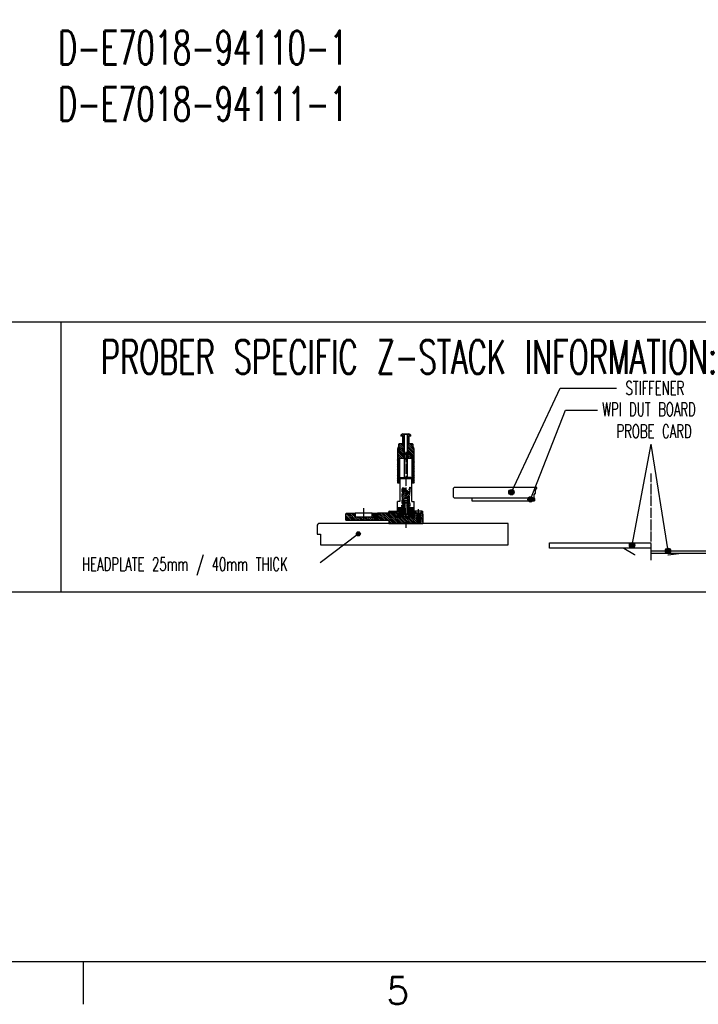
# Model space of a CAD drawing. Extents: x -1763 to 4575, y -3429 to 1051.
# Tile 70 of 193: x 551 to 1356, y -3429 to -2261. Entities that reach past the tile are written whole.
import ezdxf

# ---------------------------------------------------------------- set-up
doc = ezdxf.new("R2010")
doc.units = 0
doc.linetypes.add('DOT_CENTER', pattern=[14, 12, -1, 0, -1])
doc.layers.get('0').update_dxf_attribs({"linetype": 'CONTINUOUS'})
doc.layers.add('08', color=7, linetype='CONTINUOUS')
doc.layers.add('1', color=7, linetype='CONTINUOUS')
doc.styles.add('CONVERTER_11', font='txt.shx', dxfattribs={"width": 0.97875})
doc.styles.add('CONVERTER_2', font='txt.shx', dxfattribs={"width": 0.63})
doc.dimstyles.get("Standard").update_dxf_attribs({"dimtxt": 0.18, "dimasz": 0.18, "dimexe": 0.18, "dimexo": 0.0625, "dimgap": 0.09, "dimtad": 0, "dimtih": 1, "dimtoh": 1, "dimdec": 4, "dimzin": 0, "dimtxsty": 'STANDARD', "dimcen": 0.09, "dimazin": 3, "dimtfac": 1, "dimtdec": 4, "dimtofl": 0, "dimtmove": 0, "dimatfit": 3, "dimtolj": 1, "dimtzin": 0})
pattern_1 = [(135, (2.0616, 13.2155), (-1.0606602, -1.0606602), [])]
pattern_2 = [(135, (0, 400), (-0.70710678, -0.70710678), [])]
pattern_3 = [(45, (0, 400), (-0.56568542, 0.56568542), [])]
pattern_4 = [(45, (-131.211, 280.6721), (-0.70710678, 0.70710678), [])]
pattern_5 = [(45, (35.6448, 151.788), (-1.0606602, 1.0606602), [])]
pattern_6 = [(45, (-281.806, 299.6412), (-1.0606602, 1.0606602), [])]
pattern_7 = [(135, (0, 400), (-1.0606602, -1.0606602), [])]

# ---------------------------------------------------------------- blocks, each defined once
blk = doc.blocks.new('SV__434', base_point=(954.1, -2829.8))
at = {"layer": '1', "linetype": 'CONTINUOUS'}
h = blk.add_hatch(dxfattribs=at)
h.set_pattern_fill('USER', color=4, scale=1.5, angle=135, pattern_type=0)
h.set_pattern_definition(pattern_1)
h.paths.add_polyline_path([(972.4, -2854.5), (938.1, -2854.5), (938.1, -2847), (938.6, -2846.5), (949.1, -2846.5), (949.1, -2850.7), (969.1, -2850.7), (969.1, -2846.5), (972.4, -2846.5)])
h = blk.add_hatch(dxfattribs=at)
h.set_pattern_fill('USER', color=4, scale=1.5, angle=135, pattern_type=0)
h.set_pattern_definition(pattern_1)
h.paths.add_polyline_path([(1019.1, -2850.7), (999.1, -2850.7), (999.1, -2846.5), (975.7, -2846.5), (975.7, -2854.5), (989.1, -2854.5), (989.1, -2858.5), (1022.4, -2858.5), (1022.4, -2846.5), (1019.1, -2846.5)])
h = blk.add_hatch(dxfattribs=at)
h.set_pattern_fill('USER', color=4, scale=1.5, angle=135, pattern_type=0)
h.set_pattern_definition(pattern_1)
h.paths.add_polyline_path([(1028.6, -2846.5), (1025.7, -2846.5), (1025.7, -2858.5), (1029.1, -2858.5), (1029.1, -2847)])
at = {"layer": '1', "color": 4, "linetype": 'CONTINUOUS'}
for p, q in [((938.1, -2847), (938.6, -2846.5)), ((938.1, -2854.5), (938.1, -2847)), ((938.6, -2846.5), (949.1, -2846.5)), ((949.1, -2846.5), (949.1, -2850.7)), ((969.1, -2846.5), (949.1, -2846.5)), ((969.1, -2850.7), (969.1, -2846.5)), ((969.1, -2846.5), (972.4, -2846.5)), ((972.1, -2846.5), (972.1, -2854.5)), ((972.4, -2846.5), (972.4, -2854.5)), ((972.4, -2846.5), (975.7, -2846.5)), ((975.7, -2846.5), (975.7, -2854.5)), ((999.1, -2846.5), (975.7, -2846.5)), ((976.1, -2846.5), (976.1, -2854.5)), ((999.1, -2846.5), (999.1, -2850.7)), ((1019.1, -2850.7), (1019.1, -2846.5)), ((1022.4, -2846.5), (1019.1, -2846.5)), ((1022.1, -2846.5), (1022.1, -2858.5)), ((1022.4, -2846.5), (1022.4, -2858.5)), ((1022.4, -2846.5), (1025.7, -2846.5)), ((1025.7, -2846.5), (1025.7, -2858.5)), ((1025.7, -2846.5), (1028.6, -2846.5)), ((1026.1, -2846.5), (1026.1, -2858.5)), ((1028.6, -2846.5), (1029.1, -2847)), ((1029.1, -2847), (1029.1, -2858.5)), ((938.1, -2854.5), (972.4, -2854.5)), ((949.1, -2850.7), (969.1, -2850.7)), ((972.4, -2854.5), (975.7, -2854.5)), ((975.7, -2854.5), (989.1, -2854.5)), ((989.1, -2854.5), (989.1, -2858.5)), ((989.1, -2858.5), (1022.4, -2858.5)), ((999.1, -2850.7), (1019.1, -2850.7)), ((1022.4, -2858.5), (1025.7, -2858.5)), ((1025.7, -2858.5), (1029.1, -2858.5))]:
    blk.add_line(p, q, dxfattribs=at)
at = {"layer": '1', "color": 4, "linetype": 'DOT_CENTER'}
for p, q in [((959.1, -2840.5), (959.1, -2852.8)), ((974.1, -2846.2), (974.1, -2855)), ((1009.1, -2840.5), (1009.1, -2863.8)), ((1024.1, -2846.2), (1024.1, -2859))]:
    blk.add_line(p, q, dxfattribs=at)
blk = doc.blocks.new('KUGELGELENK__444', base_point=(1001.1, -2838.9))
at = {"layer": '1', "linetype": 'CONTINUOUS'}
h = blk.add_hatch(dxfattribs=at)
h.set_pattern_fill('USER', color=1, angle=135, pattern_type=0)
h.set_pattern_definition(pattern_2)
edge = h.paths.add_edge_path()
edge.add_line((1003.1, -2846.1), (1001.6, -2846.1))
edge.add_line((1001.6, -2846.1), (1001.1, -2845.6))
edge.add_line((1001.1, -2845.6), (1001.1, -2841.6))
edge.add_line((1001.1, -2841.6), (1001.6, -2841.1))
edge.add_line((1001.6, -2841.1), (1003.1, -2841.1))
edge.add_arc((1009.1, -2843.6), 6.5, 157.3801, -157.3801)
h = blk.add_hatch(dxfattribs=at)
h.set_pattern_fill('USER', color=1, angle=135, pattern_type=0)
h.set_pattern_definition(pattern_2)
edge = h.paths.add_edge_path()
edge.add_line((1005.1, -2847.6), (1003.9, -2847.6))
edge.add_arc((1009.1, -2843.6), 6.5, 202.6199, 217.9799, ccw=False)
edge.add_arc((1009.1, -2843.6), 6.5, 517.3801, 202.6199, ccw=False)
edge.add_arc((1009.1, -2843.6), 6.5, 502.0201, 517.3801, ccw=False)
edge.add_line((1003.9, -2839.6), (1005.1, -2839.6))
edge.add_line((1005.1, -2839.6), (1005.1, -2847.6))
h = blk.add_hatch(dxfattribs=at)
h.set_pattern_fill('USER', color=1, angle=135, pattern_type=0)
h.set_pattern_definition(pattern_2)
edge = h.paths.add_edge_path()
edge.add_line((1014.2, -2847.6), (1013.1, -2847.6))
edge.add_line((1013.1, -2847.6), (1013.1, -2839.6))
edge.add_line((1013.1, -2839.6), (1014.2, -2839.6))
edge.add_arc((1009.1, -2843.6), 6.5, 382.6199, 397.9799, ccw=False)
edge.add_arc((1009.1, -2843.6), 6.5, 337.3801, 382.6199, ccw=False)
edge.add_arc((1009.1, -2843.6), 6.5, 322.0201, 337.3801, ccw=False)
h = blk.add_hatch(dxfattribs=at)
h.set_pattern_fill('USER', color=1, angle=135, pattern_type=0)
h.set_pattern_definition(pattern_2)
edge = h.paths.add_edge_path()
edge.add_line((1016.6, -2846.1), (1015.1, -2846.1))
edge.add_arc((1009.1, -2843.6), 6.5, -22.6199, 22.6199)
edge.add_line((1015.1, -2841.1), (1016.6, -2841.1))
edge.add_line((1016.6, -2841.1), (1017.1, -2841.6))
edge.add_line((1017.1, -2841.6), (1017.1, -2845.6))
edge.add_line((1017.1, -2845.6), (1016.6, -2846.1))
at = {"layer": '1', "color": 7, "linetype": 'CONTINUOUS'}
for p, q in [((1001.6, -2841.1), (1001.1, -2841.6)), ((1001.1, -2841.6), (1001.1, -2845.6)), ((1001.1, -2845.6), (1001.6, -2846.1)), ((1003.1, -2841.1), (1001.6, -2841.1)), ((1001.6, -2846.1), (1003.1, -2846.1)), ((1005.1, -2839.6), (1003.9, -2839.6)), ((1005.1, -2847.6), (1003.9, -2847.6)), ((1006.1, -2839.6), (1005.1, -2839.6)), ((1005.1, -2839.6), (1005.1, -2847.6)), ((1006.1, -2847.6), (1005.1, -2847.6)), ((1013.1, -2839.6), (1012.1, -2839.6)), ((1013.1, -2847.6), (1012.1, -2847.6)), ((1014.2, -2839.6), (1013.1, -2839.6)), ((1013.1, -2839.6), (1013.1, -2847.6)), ((1014.2, -2847.6), (1013.1, -2847.6)), ((1015.1, -2841.1), (1016.6, -2841.1)), ((1016.6, -2846.1), (1015.1, -2846.1)), ((1016.6, -2841.1), (1017.1, -2841.6)), ((1017.1, -2845.6), (1016.6, -2846.1)), ((1017.1, -2841.6), (1017.1, -2845.6))]:
    blk.add_line(p, q, dxfattribs=at)
for start, end in [(157.3801, -157.3801), (142.0201, 157.3801), (-157.3801, -142.0201), (22.6199, 37.9799), (-37.9799, -22.6199), (-22.6199, 22.6199)]:
    blk.add_arc((1009.1, -2843.6), 6.5, start, end, dxfattribs=at)
blk = doc.blocks.new('SCHRAUBE__445', base_point=(1003.1, -2829.7))
at = {"layer": '1', "color": 7, "linetype": 'CONTINUOUS'}
for p, q in [((1006.6, -2834.6), (1007.1, -2834.1)), ((1011.6, -2834.6), (1006.6, -2834.6)), ((1006.6, -2834.6), (1006.6, -2846.8)), ((1007.1, -2834.1), (1007.1, -2834.6)), ((1011.1, -2834.1), (1007.1, -2834.1)), ((1007.1, -2834.6), (1007.1, -2846.8)), ((1011.1, -2834.1), (1011.1, -2834.6)), ((1011.6, -2834.6), (1011.1, -2834.1)), ((1011.1, -2834.6), (1011.1, -2846.8)), ((1011.6, -2834.6), (1011.6, -2846.8)), ((1004.1, -2850.1), (1006.6, -2847.6)), ((1006.6, -2847.6), (1006.6, -2846.8)), ((1007.1, -2847.6), (1006.6, -2847.6)), ((1007.1, -2847.6), (1007.1, -2846.8)), ((1011.1, -2847.6), (1007.1, -2847.6)), ((1011.1, -2847.6), (1011.1, -2846.8)), ((1011.6, -2847.6), (1011.1, -2847.6)), ((1011.6, -2846.8), (1011.6, -2847.6)), ((1014.1, -2850.1), (1011.6, -2847.6)), ((1014.1, -2850.1), (1004.1, -2850.1))]:
    blk.add_line(p, q, dxfattribs=at)
blk = doc.blocks.new('IMBU_SCHRAUBE-M3X4__446', base_point=(1016.1, -2789))
at = {"layer": '1', "linetype": 'CONTINUOUS'}
h = blk.add_hatch(dxfattribs=at)
h.set_pattern_fill('USER', color=1, scale=1.5, angle=45, pattern_type=0)
h.set_pattern_definition([(45, (0, 400), (-1.0606602, 1.0606602), [])])
h.paths.add_polyline_path([(1018.6, -2806.3), (1018.9, -2806.3), (1018.9, -2806), (1018.6, -2806), (1016.4, -2806), (1016.4, -2806.3)])
h = blk.add_hatch(dxfattribs=at)
h.set_pattern_fill('USER', color=1, scale=1.5, angle=45, pattern_type=0)
h.set_pattern_definition([(45, (27.4444, 441.1049), (-1.0606602, 1.0606602), [])])
h.paths.add_polyline_path([(1018.6, -2809), (1018.9, -2809), (1018.9, -2808.7), (1018.6, -2808.7), (1016.4, -2808.7), (1016.4, -2809)])
at = {"layer": '1', "color": 7, "linetype": 'CONTINUOUS'}
for p, q in [((1016.4, -2806), (1016.1, -2806.3)), ((1016.1, -2806.3), (1016.1, -2808.7)), ((1016.4, -2806.3), (1016.1, -2806.3)), ((1016.1, -2808.7), (1016.4, -2809)), ((1016.4, -2808.7), (1016.1, -2808.7)), ((1016.4, -2806), (1016.4, -2806.3)), ((1018.6, -2806), (1016.4, -2806)), ((1018.6, -2806.3), (1016.4, -2806.3)), ((1016.4, -2806.3), (1016.4, -2808.7)), ((1018.6, -2808.7), (1016.4, -2808.7)), ((1016.4, -2808.7), (1016.4, -2809)), ((1016.4, -2809), (1018.6, -2809)), ((1018.9, -2806), (1018.6, -2806)), ((1018.9, -2806.3), (1018.6, -2806.3)), ((1018.9, -2808.7), (1018.6, -2808.7)), ((1018.6, -2809), (1018.9, -2809)), ((1019.1, -2806.2), (1018.9, -2806)), ((1018.9, -2806.3), (1018.9, -2806)), ((1018.9, -2808.7), (1018.9, -2806.3)), ((1018.9, -2809), (1018.9, -2808.7)), ((1018.9, -2809), (1019.1, -2808.8)), ((1019.1, -2808.8), (1019.1, -2806.2))]:
    blk.add_line(p, q, dxfattribs=at)
blk = doc.blocks.new('POD__447', base_point=(985, -2817.4))
at = {"layer": '1', "linetype": 'CONTINUOUS'}
h = blk.add_hatch(dxfattribs=at)
h.set_pattern_fill('USER', color=1, scale=0.8, angle=45, pattern_type=0)
h.set_pattern_definition(pattern_3)
h.paths.add_polyline_path([(1002.4, -2850.5), (1001.1, -2850.5), (1001.1, -2846.1), (1002.4, -2846.1)])
h = blk.add_hatch(dxfattribs=at)
h.set_pattern_fill('USER', color=1, scale=0.8, angle=45, pattern_type=0)
h.set_pattern_definition(pattern_3)
h.paths.add_polyline_path([(1017.1, -2850.5), (1015.8, -2850.5), (1015.8, -2846.1), (1017.1, -2846.1)])
at = {"layer": '1', "color": 7, "linetype": 'CONTINUOUS'}
for p, q in [((1001.1, -2850.5), (1001.1, -2846.1)), ((1002.4, -2846.1), (1001.1, -2846.1)), ((1002.4, -2850.5), (1002.4, -2846.1)), ((1015.8, -2850.5), (1015.8, -2846.1)), ((1017.1, -2846.1), (1015.8, -2846.1)), ((1017.1, -2850.5), (1017.1, -2846.1)), ((1002.4, -2850.5), (1001.1, -2850.5)), ((1015.8, -2850.5), (1002.4, -2850.5)), ((1017.1, -2850.5), (1015.8, -2850.5))]:
    blk.add_line(p, q, dxfattribs=at)
blk = doc.blocks.new('DISK_FRONT__448', base_point=(1013.3, -2821.5))
at = {"layer": '1', "linetype": 'CONTINUOUS'}
h = blk.add_hatch(dxfattribs=at)
h.set_pattern_fill('USER', color=1, angle=45, pattern_type=0)
h.set_pattern_definition(pattern_4)
h.paths.add_polyline_path([(1006.3, -2847.9), (1004, -2850.2), (1002.7, -2850.2), (1002.7, -2847.6), (1006.3, -2847.6)])
h = blk.add_hatch(dxfattribs=at)
h.set_pattern_fill('USER', color=1, angle=45, pattern_type=0)
h.set_pattern_definition(pattern_4)
h.paths.add_polyline_path([(1015.5, -2847.6), (1015.5, -2850.2), (1014.2, -2850.2), (1011.9, -2847.9), (1011.9, -2847.6)])
at = {"layer": '1', "color": 7, "linetype": 'CONTINUOUS'}
for p, q in [((1006.3, -2847.6), (1002.7, -2847.6)), ((1002.7, -2847.6), (1002.7, -2850.2)), ((1006.3, -2847.9), (1004, -2850.2)), ((1011.9, -2847.6), (1006.3, -2847.6)), ((1006.3, -2847.6), (1006.3, -2847.9)), ((1015.5, -2847.6), (1011.9, -2847.6)), ((1011.9, -2847.6), (1011.9, -2847.9)), ((1014.2, -2850.2), (1011.9, -2847.9)), ((1015.5, -2847.6), (1015.5, -2850.2)), ((1002.7, -2850.2), (1004, -2850.2)), ((1004, -2850.2), (1014.2, -2850.2)), ((1014.2, -2850.2), (1015.5, -2850.2))]:
    blk.add_line(p, q, dxfattribs=at)
at = {"layer": '1', "color": 1, "linetype": 'DOT_CENTER'}
blk.add_line((1009.1, -2846.1), (1009.1, -2851.1), dxfattribs=at)
blk = doc.blocks.new('FLANGE_FRONT__449', base_point=(1084, -2905))
at = {"layer": '1', "linetype": 'CONTINUOUS'}
h = blk.add_hatch(dxfattribs=at)
h.set_pattern_fill('USER', color=1, scale=1.5, angle=45, pattern_type=0)
h.set_pattern_definition(pattern_5)
h.paths.add_polyline_path([(989.1, -2844.5), (989.6, -2844), (999.1, -2844), (999.1, -2840.1), (1002.6, -2840.1), (1002.6, -2841.1), (1001.1, -2841.1), (1001.1, -2850.5), (1000.1, -2850.5), (999.1, -2849.5), (999.1, -2846.5), (989.6, -2846.5), (989.1, -2846)])
h = blk.add_hatch(dxfattribs=at)
h.set_pattern_fill('USER', color=1, scale=1.5, angle=45, pattern_type=0)
h.set_pattern_definition(pattern_5)
h.paths.add_polyline_path([(1017.1, -2841.1), (1015.6, -2841.1), (1015.6, -2840.1), (1019.1, -2840.1), (1019.1, -2844), (1019.7, -2844), (1021.8, -2846.1), (1021.8, -2846.5), (1019.1, -2846.5), (1019.1, -2849.5), (1018.1, -2850.5), (1017.1, -2850.5)])
h = blk.add_hatch(dxfattribs=at)
h.set_pattern_fill('USER', color=1, scale=1.5, angle=45, pattern_type=0)
h.set_pattern_definition(pattern_5)
h.paths.add_polyline_path([(1028.4, -2844), (1028.6, -2844), (1029.1, -2844.5), (1029.1, -2846), (1028.6, -2846.5), (1026.3, -2846.5), (1026.3, -2846.1)])
at = {"layer": '1', "color": 7, "linetype": 'CONTINUOUS'}
for p, q in [((989.6, -2844), (989.1, -2844.5)), ((989.1, -2846), (989.1, -2844.5)), ((989.6, -2846.5), (989.1, -2846)), ((989.6, -2844), (999.1, -2844)), ((999.1, -2846.5), (989.6, -2846.5)), ((999.1, -2840.1), (1002.6, -2840.1)), ((999.1, -2844), (999.1, -2840.1)), ((999.1, -2846.5), (999.1, -2849.5)), ((1001.1, -2841.1), (1002.6, -2841.1)), ((1001.1, -2850.5), (1001.1, -2841.1)), ((1002.6, -2840.1), (1002.6, -2841.1)), ((1002.6, -2840.1), (1003.6, -2840.1)), ((1002.6, -2841.1), (1003.1, -2841.1)), ((1014.5, -2840.1), (1015.6, -2840.1)), ((1015.1, -2841.1), (1015.6, -2841.1)), ((1015.6, -2840.1), (1015.6, -2841.1)), ((1015.6, -2840.1), (1019.1, -2840.1)), ((1017.1, -2841.1), (1015.6, -2841.1)), ((1017.1, -2850.5), (1017.1, -2841.1)), ((1019.1, -2844), (1019.1, -2840.1)), ((1019.1, -2844), (1019.7, -2844)), ((1019.1, -2846.5), (1019.1, -2849.5)), ((1019.1, -2846.5), (1021.8, -2846.5)), ((1021.8, -2846.1), (1019.7, -2844)), ((1028.4, -2844), (1019.7, -2844)), ((1021.8, -2846.5), (1021.8, -2846.1)), ((1021.8, -2846.1), (1026.3, -2846.1)), ((1021.8, -2846.5), (1026.3, -2846.5)), ((1028.4, -2844), (1026.3, -2846.1)), ((1026.3, -2846.1), (1026.3, -2846.5)), ((1026.3, -2846.5), (1028.6, -2846.5)), ((1028.6, -2844), (1028.4, -2844)), ((1028.6, -2846.5), (1029.1, -2846)), ((1029.1, -2846), (1029.1, -2844.5)), ((1000.1, -2850.5), (999.1, -2849.5)), ((1000.1, -2850.5), (1001.1, -2850.5)), ((1001.1, -2850.5), (1017.1, -2850.5)), ((1017.1, -2850.5), (1018.1, -2850.5)), ((1018.1, -2850.5), (1019.1, -2849.5))]:
    blk.add_line(p, q, dxfattribs=at)
at = {"layer": '1', "color": 1, "linetype": 'DOT_CENTER'}
for p, q in [((1009.1, -2852.3), (1009.1, -2839.1)), ((1024.1, -2849), (1024.1, -2841.8))]:
    blk.add_line(p, q, dxfattribs=at)
at = {"layer": '1', "color": 7, "linetype": 'DOT_CENTER'}
blk.add_line((1028.6, -2844), (1029.1, -2844.5), dxfattribs=at)
blk = doc.blocks.new('SV__450', base_point=(1009.1, -2790.6))
at = {"layer": '1', "linetype": 'CONTINUOUS'}
h = blk.add_hatch(dxfattribs=at)
h.set_pattern_fill('USER', color=1, scale=1.5, angle=45, pattern_type=0)
h.set_pattern_definition([(45, (231.6864, 293.1121), (-1.0606602, 1.0606602), [])])
edge = h.paths.add_edge_path()
edge.add_line((1005.8, -2847.7), (1006.5, -2847.7))
edge.add_line((1006.5, -2847.7), (1007.1, -2847.1))
edge.add_line((1007.1, -2847.1), (1007.1, -2831.5))
edge.add_line((1007.1, -2831.5), (1007.1, -2828.5))
edge.add_line((1007.1, -2828.5), (1009.1, -2827.6))
edge.add_line((1009.1, -2827.6), (1011.1, -2828.5))
edge.add_line((1011.1, -2828.5), (1011.1, -2847.1))
edge.add_line((1011.1, -2847.1), (1011.7, -2847.7))
edge.add_line((1011.7, -2847.7), (1012.5, -2847.7))
edge.add_spline(control_points=[(1012.5, -2847.7), (1013.1, -2847), (1012.6, -2846.2), (1012.1, -2845), (1012.4, -2844.2), (1012.6, -2843.5), (1012.6, -2842.8), (1012.4, -2841.7), (1012.3, -2840.2), (1013, -2838.9), (1013.6, -2838.5), (1013.9, -2838.2), (1014.1, -2837.5), (1013.8, -2836.3), (1013.9, -2834.9), (1013.2, -2833.8), (1013, -2832.5), (1013, -2830.3), (1013.2, -2827.3), (1013.4, -2823.9), (1013.8, -2820.6), (1013.8, -2817.9), (1014.4, -2816.4), (1013.9, -2815.3), (1013.7, -2817.1), (1013.2, -2817.9), (1012.7, -2819.4), (1011.4, -2820.1), (1010.2, -2819.5), (1009.1, -2818.5), (1008, -2817.4), (1007, -2816.5), (1005.9, -2815.8), (1004.9, -2817.1), (1004.9, -2819), (1004.8, -2821.8), (1004.9, -2825), (1005, -2828.1), (1005.1, -2830.2), (1004.9, -2831.6), (1004.8, -2832.9), (1004.7, -2834.6), (1004.5, -2836.5), (1004.6, -2837.7), (1004.4, -2838.5), (1004.9, -2838.7), (1005.5, -2838.3), (1006, -2839.2), (1006.1, -2840.2), (1005.8, -2841.4), (1005.4, -2842.5), (1005.5, -2843.7), (1005.7, -2845.4), (1005.1, -2846.7), (1005.8, -2847.7)], knot_values=[0, 0, 0, 0, 1.949832, 2.895531, 3.61291, 4.357552, 5.082304, 5.837823, 7.704288, 9.429481, 9.771851, 10.086906, 10.671191, 11.781941, 13.864526, 14.579803, 15.585352, 17.862842, 21.058666, 24.662982, 28.158028, 31.024084, 32.741444, 32.974943, 34.012284, 35.582258, 37.035952, 38.195794, 39.411957, 40.951462, 42.59341, 44.027193, 45.011801, 45.949104, 47.985178, 50.896591, 54.357326, 57.64521, 60.035898, 60.760714, 61.799857, 63.805131, 66.056765, 67.255141, 67.76474, 68.133222, 68.691098, 69.42432, 70.474228, 71.806011, 73.136281, 74.172434, 75.204802, 78.224914, 78.224914, 78.224914, 78.224914], degree=3, periodic=0)
at = {"layer": '1', "color": 7, "linetype": 'CONTINUOUS'}
for p, q in [((1006.6, -2776.2), (1007.6, -2775.2)), ((1006.6, -2781.2), (1006.6, -2776.2)), ((1006.6, -2776.2), (1011.6, -2776.2)), ((1007.6, -2775.2), (1010.6, -2775.2)), ((1011.6, -2776.2), (1010.6, -2775.2)), ((1011.6, -2776.2), (1011.6, -2781.2)), ((1006.6, -2781.2), (1007.2, -2781.8)), ((1006.6, -2781.2), (1011.6, -2781.2)), ((1007.2, -2781.8), (1007.2, -2804.1)), ((1007.2, -2781.8), (1011, -2781.8)), ((1011, -2781.8), (1011.6, -2781.2)), ((1011, -2804.1), (1011, -2781.8)), ((1003.1, -2804.1), (1002.1, -2805.1)), ((1002.1, -2805.1), (1016.1, -2805.1)), ((1002.1, -2805.1), (1002.1, -2832.7)), ((1003.1, -2804.1), (1007.2, -2804.1)), ((1007.2, -2804.1), (1011, -2804.1)), ((1015.1, -2804.1), (1011, -2804.1)), ((1015.1, -2804.1), (1016.1, -2805.1)), ((1016.1, -2832.7), (1016.1, -2805.1)), ((1002.1, -2832.7), (999.1, -2832.7)), ((999.1, -2839.5), (999.1, -2832.7)), ((1007.1, -2831.5), (1006.6, -2831.5)), ((1007.1, -2828.5), (1009.1, -2827.6)), ((1007.1, -2831.5), (1007.1, -2828.5)), ((1007.1, -2828.5), (1011.1, -2828.5)), ((1007.1, -2831.5), (1007.1, -2847.1)), ((1007.1, -2831.5), (1011.1, -2831.5)), ((1009.1, -2827.6), (1011.1, -2828.5)), ((1011.1, -2828.5), (1011.1, -2847.1)), ((1011.1, -2831.5), (1011.6, -2831.5)), ((1016.1, -2832.7), (1019.1, -2832.7)), ((1019.1, -2839.5), (1019.1, -2832.7)), ((999.1, -2839.5), (1005.1, -2839.5)), ((1005.7, -2839.5), (1005.1, -2839.5)), ((1005.1, -2839.5), (1005.1, -2847.7)), ((1005.1, -2847.7), (1005.8, -2847.7)), ((1006.5, -2847.7), (1005.8, -2847.7)), ((1006.5, -2847.7), (1007.1, -2847.1)), ((1006.5, -2847.7), (1011.7, -2847.7)), ((1011.7, -2847.7), (1011.1, -2847.1)), ((1012.5, -2847.7), (1011.7, -2847.7)), ((1012.5, -2847.7), (1013.1, -2847.7)), ((1012.7, -2839.5), (1013.1, -2839.5)), ((1013.1, -2839.5), (1019.1, -2839.5)), ((1013.1, -2839.5), (1013.1, -2847.7))]:
    blk.add_line(p, q, dxfattribs=at)
at = {"layer": '1', "color": 1, "linetype": 'CONTINUOUS'}
for p, q in [((1007, -2775.8), (1007, -2781.6)), ((1011.2, -2775.8), (1011.2, -2781.6)), ((1006.6, -2847.6), (1006.6, -2831.5)), ((1011.6, -2831.5), (1011.6, -2834)), ((1011.6, -2834), (1011.6, -2847.6))]:
    blk.add_line(p, q, dxfattribs=at)
at = {"layer": '1', "color": 1, "linetype": 'DOT_CENTER'}
blk.add_line((1009.1, -2773.8), (1009.1, -2849.4), dxfattribs=at)
blk.add_open_spline([(1005.8, -2847.7), (1005.1, -2846.8), (1005.9, -2845), (1005.1, -2842.5), (1006.4, -2840.2), (1005.5, -2837.9), (1004.3, -2839.2), (1004.5, -2837.4), (1004.7, -2834.5), (1004.8, -2831.8), (1005.3, -2830.8), (1003.4, -2806.5), (1011.9, -2827), (1015.1, -2809.3), (1012.3, -2832.9), (1013.4, -2834.1), (1013.6, -2834.5), (1014, -2837.2), (1014.3, -2838.1), (1012.5, -2839.2), (1012.2, -2841.4), (1012.8, -2843.5), (1011.6, -2845.4), (1013.3, -2846.7), (1012.5, -2847.7)], degree=3, knots=[33.215127, 33.215127, 33.215127, 33.215127, 36.255678, 38.309057, 40.817866, 43.003753, 44.947206, 46.434876, 46.434876, 46.434876, 47.604867, 50.994979, 58.948481, 62.213183, 66.797901, 68.053273, 68.053273, 68.053273, 69.943892, 70.606228, 74.031077, 75.439195, 76.844222, 79.650003, 79.650003, 79.650003, 79.650003], dxfattribs=at)
blk = doc.blocks.new('SV__451', base_point=(987.9, -2809.8))
at = {"layer": '1', "linetype": 'CONTINUOUS'}
h = blk.add_hatch(dxfattribs=at)
h.set_pattern_fill('USER', color=3, scale=1.5, angle=135, pattern_type=0)
h.set_pattern_definition(pattern_7)
edge = h.paths.add_edge_path()
edge.add_line((1005, -2764.3), (1001, -2764.3))
edge.add_arc((1001, -2764.8), 0.5, 90, 180)
edge.add_line((1000.5, -2764.8), (1000.5, -2767.7))
edge.add_line((1000.5, -2767.7), (999.9, -2768.7))
edge.add_arc((1005.1, -2771.7), 6, 150, 180)
edge.add_line((999.1, -2771.7), (999.1, -2810.1))
edge.add_line((999.1, -2810.1), (999.4, -2810.4))
edge.add_line((999.4, -2810.4), (1001.8, -2810.4))
edge.add_line((1001.8, -2810.4), (1002.1, -2810.1))
edge.add_line((1002.1, -2810.1), (1002.1, -2781.5))
edge.add_line((1002.1, -2781.5), (1006.6, -2781.5))
edge.add_line((1006.6, -2781.5), (1006.6, -2752.4))
edge.add_line((1006.6, -2752.4), (1006.5, -2752.3))
edge.add_line((1006.5, -2752.3), (1005.6, -2752.3))
edge.add_arc((1005.6, -2754.8), 2.5, 90, 180)
edge.add_line((1003.1, -2754.8), (1003.3, -2755))
edge.add_line((1003.3, -2755), (1005.1, -2755))
edge.add_line((1005.1, -2755), (1005.1, -2764.3))
edge.add_line((1005.1, -2764.3), (1005, -2764.3))
h = blk.add_hatch(dxfattribs=at)
h.set_pattern_fill('USER', color=3, scale=1.5, angle=45, pattern_type=0)
h.set_pattern_definition(pattern_6)
h.paths.add_polyline_path([(1007, -2752.8), (1007, -2781.5), (1006.6, -2781.5), (1006.6, -2752.4)])
h = blk.add_hatch(dxfattribs=at)
h.set_pattern_fill('USER', color=3, scale=1.5, angle=45, pattern_type=0)
h.set_pattern_definition(pattern_6)
h.paths.add_polyline_path([(1011.2, -2752.8), (1011.2, -2781.5), (1011.6, -2781.5), (1011.6, -2752.4)])
h = blk.add_hatch(dxfattribs=at)
h.set_pattern_fill('USER', color=3, scale=1.5, angle=135, pattern_type=0)
h.set_pattern_definition(pattern_7)
edge = h.paths.add_edge_path()
edge.add_line((1013.2, -2764.3), (1017.2, -2764.3))
edge.add_arc((1017.2, -2764.8), 0.5, 360, 450, ccw=False)
edge.add_line((1017.7, -2764.8), (1017.7, -2767.7))
edge.add_line((1017.7, -2767.7), (1018.3, -2768.7))
edge.add_arc((1013.1, -2771.7), 6, 360, 390, ccw=False)
edge.add_line((1019.1, -2771.7), (1019.1, -2810.1))
edge.add_line((1019.1, -2810.1), (1018.8, -2810.4))
edge.add_line((1018.8, -2810.4), (1016.4, -2810.4))
edge.add_line((1016.4, -2810.4), (1016.1, -2810.1))
edge.add_line((1016.1, -2810.1), (1016.1, -2781.5))
edge.add_line((1016.1, -2781.5), (1011.6, -2781.5))
edge.add_line((1011.6, -2781.5), (1011.6, -2752.4))
edge.add_line((1011.6, -2752.4), (1011.7, -2752.3))
edge.add_line((1011.7, -2752.3), (1012.6, -2752.3))
edge.add_arc((1012.6, -2754.8), 2.5, 360, 450, ccw=False)
edge.add_line((1015.1, -2754.8), (1014.9, -2755))
edge.add_line((1014.9, -2755), (1013.1, -2755))
edge.add_line((1013.1, -2755), (1013.1, -2764.3))
edge.add_line((1013.1, -2764.3), (1013.2, -2764.3))
at = {"layer": '1', "color": 3, "linetype": 'CONTINUOUS'}
for p, q in [((1003.1, -2754.8), (1003.1, -2754.8)), ((1003.1, -2754.8), (1003.1, -2754.8)), ((1003.1, -2754.8), (1003.3, -2755)), ((1005.1, -2755), (1003.3, -2755)), ((1005.1, -2755), (1005.1, -2764.3)), ((1005.6, -2752.3), (1006.5, -2752.3)), ((1006.5, -2752.3), (1006.6, -2752.4)), ((1006.5, -2752.3), (1009.1, -2752.3)), ((1006.6, -2752.4), (1007, -2752.8)), ((1006.6, -2752.4), (1006.6, -2781.5)), ((1007, -2752.8), (1009.1, -2752.8)), ((1007, -2752.8), (1007, -2781.5)), ((1009.1, -2752.3), (1011.7, -2752.3)), ((1009.1, -2752.8), (1011.2, -2752.8)), ((1011.2, -2752.8), (1011.6, -2752.4)), ((1011.2, -2781.5), (1011.2, -2752.8)), ((1011.6, -2752.4), (1011.7, -2752.3)), ((1011.6, -2781.5), (1011.6, -2752.4)), ((1011.7, -2752.3), (1012.6, -2752.3)), ((1014.9, -2755), (1013.1, -2755)), ((1013.1, -2764.3), (1013.1, -2755)), ((1014.9, -2755), (1015.1, -2754.8)), ((1015.1, -2754.8), (1015.1, -2754.8)), ((1015.1, -2754.8), (1015.1, -2754.8)), ((1000.5, -2764.8), (1000.5, -2767.7)), ((1005, -2764.3), (1001, -2764.3)), ((1005.1, -2764.3), (1005, -2764.3)), ((1005.1, -2764.3), (1005.1, -2764.3)), ((1005.1, -2764.3), (1005.1, -2764.3)), ((1005.1, -2764.3), (1005.1, -2764.3)), ((1005.1, -2764.3), (1005.1, -2764.3)), ((1013.2, -2764.3), (1013.1, -2764.3)), ((1013.1, -2764.3), (1013.1, -2764.3)), ((1013.1, -2764.3), (1013.1, -2764.3)), ((1013.1, -2764.3), (1013.1, -2764.3)), ((1013.1, -2764.3), (1013.1, -2764.3)), ((1017.2, -2764.3), (1013.2, -2764.3)), ((1017.7, -2767.7), (1017.7, -2764.8)), ((999.1, -2771.1), (999.1, -2771.1)), ((999.1, -2771.7), (999.1, -2810.1)), ((999.9, -2768.7), (1000.5, -2767.7)), ((1017.7, -2767.7), (1018.3, -2768.7)), ((1019.1, -2771.1), (1019.1, -2771.1)), ((1019.1, -2810.1), (1019.1, -2771.7)), ((1002.1, -2810.1), (1002.1, -2781.5)), ((1006.6, -2781.5), (1002.1, -2781.5)), ((1007, -2781.5), (1006.6, -2781.5)), ((1007, -2781.5), (1007.2, -2781.5)), ((1011, -2781.5), (1011.2, -2781.5)), ((1011.6, -2781.5), (1011.2, -2781.5)), ((1016.1, -2781.5), (1011.6, -2781.5)), ((1016.1, -2781.5), (1016.1, -2810.1)), ((999.1, -2810.1), (999.4, -2810.4)), ((999.4, -2810.4), (1001.8, -2810.4)), ((1001.8, -2810.4), (1002.1, -2810.1)), ((1016.1, -2810.1), (1016.4, -2810.4)), ((1016.4, -2810.4), (1018.8, -2810.4)), ((1018.8, -2810.4), (1019.1, -2810.1))]:
    blk.add_line(p, q, dxfattribs=at)
for centre, radius, start, end in [((1005.6, -2754.8), 2.5, 90, 180), ((1012.6, -2754.8), 2.5, 0, 90), ((1001, -2764.8), 0.5, 90, 180), ((1017.2, -2764.8), 0.5, 0, 90), ((1005.1, -2771.7), 6, 150, 180), ((1013.1, -2771.7), 6, 0, 30)]:
    blk.add_arc(centre, radius, start, end, dxfattribs=at)
blk = doc.blocks.new('PIN_ASSY_EG__452', base_point=(959.1, -2757.6))
at = {"layer": '1'}
for name, p in [('SV__451', (987.9, -2809.8)), ('SV__450', (1009.1, -2790.6)), ('IMBU_SCHRAUBE-M3X4__446', (1016.1, -2789)), ('SCHRAUBE__445', (1003.1, -2829.7)), ('FLANGE_FRONT__449', (1084, -2905)), ('KUGELGELENK__444', (1001.1, -2838.9)), ('POD__447', (985, -2817.4)), ('DISK_FRONT__448', (1013.3, -2821.5))]:
    blk.add_blockref(name, p, dxfattribs=at)
blk = doc.blocks.new('TEXT__453', base_point=(-2000, -2800))
at = {"layer": '1', "color": 1, "linetype": 'CONTINUOUS'}
blk.add_line((4500, -2620), (-700, -2620), dxfattribs=at)
at = {"layer": '1', "color": 7, "linetype": 'CONTINUOUS'}
for p, q in [((600, -2620), (600, -2940)), ((600, -2940), (-700, -2940)), ((2500, -2940), (600, -2940))]:
    blk.add_line(p, q, dxfattribs=at)
at = {"layer": '1', "color": 7, "style": 'CONVERTER_2', "width": 0.63}
blk.add_text('PROBER SPECIFIC Z-STACK INFORMATION:', height=40, dxfattribs=at).set_placement((647.6, -2681))
blk = doc.blocks.new('ATA1_S', base_point=(-213.98, -422.25))
at = {"layer": '1', "color": 7, "linetype": 'CONTINUOUS'}
blk.add_line((-213.98, -422.25), (565.58, -422.25), dxfattribs=at)
at = {"layer": '1', "color": 1, "linetype": 'CONTINUOUS'}
blk.add_line((78.35, -422.25), (78.35, -428.6), dxfattribs=at)
at = {"layer": '1', "color": 7, "insert": (124.95, -428.6), "char_height": 4, "attachment_point": 8, "style": 'CONVERTER_11'}
blk.add_mtext('5', dxfattribs=at)
blk = doc.blocks.new('Z-STACK', base_point=(-660.97, -2613.08))
at = {"layer": '1', "color": 7, "insert": (596.87, -2380.98), "char_height": 40, "attachment_point": 7, "style": 'CONVERTER_2'}
blk.add_mtext('D-E7018-94110-1\\PD-E7018-94111-1', dxfattribs=at)
blk = doc.blocks.new('TEL', base_point=(780.314, -2926.795))
at = {"layer": '1'}
h = blk.add_hatch(color=1, dxfattribs=at)
edge = h.paths.add_edge_path()
edge.add_arc((1134.249, -2821.479), 3.2, -180, 180)
h = blk.add_hatch(color=1, dxfattribs=at)
edge = h.paths.add_edge_path()
edge.add_arc((1156.907, -2829.976), 3.2, -180, 180)
h = blk.add_hatch(color=1, dxfattribs=at)
edge = h.paths.add_edge_path()
edge.add_arc((952.818, -2870.833), 2.4, -180, 180)
h = blk.add_hatch(color=1, dxfattribs=at)
edge = h.paths.add_edge_path()
edge.add_arc((1277.303, -2884.29), 3.2, -180, 180)
h = blk.add_hatch(color=1, dxfattribs=at)
edge = h.paths.add_edge_path()
edge.add_arc((1319.976, -2891.056), 3.2, -180, 180)
at = {"layer": '08', "color": 6, "linetype": 'CONTINUOUS'}
for p, q in [((1066.262, -2816.086), (1065.262, -2817.086)), ((1065.262, -2817.086), (1065.262, -2827.086)), ((1164.238, -2816.086), (1066.262, -2816.086)), ((1162.53, -2822.459), (1160.896, -2824.637)), ((1160.896, -2824.637), (1160.896, -2828.086)), ((1164.238, -2816.086), (1162.258, -2818.921)), ((1162.258, -2818.921), (1162.53, -2822.459)), ((1065.262, -2827.086), (1066.262, -2828.086)), ((1066.262, -2828.086), (1160.896, -2828.086)), ((1087.395, -2828.086), (1087.395, -2831.586)), ((1087.395, -2831.586), (1161.713, -2831.586)), ((1160.896, -2828.086), (1161.713, -2829.536)), ((1161.713, -2829.536), (1161.713, -2831.586)), ((1130.253, -2858.536), (906.87, -2858.536)), ((903.822, -2861.584), (903.822, -2871.236)), ((903.822, -2871.236), (907.886, -2871.236)), ((907.886, -2871.236), (907.886, -2883.936)), ((907.886, -2883.936), (1130.253, -2883.936))]:
    blk.add_line(p, q, dxfattribs=at)
blk.add_arc((906.87, -2861.584), 3.048, 90, 180, dxfattribs=at)
at = {"layer": '1', "color": 4, "linetype": 'DOT_CENTER'}
for p, q in [((1300, -2894.236), (1300, -2799.159)), ((1300, -2902.159), (1300, -2894.236))]:
    blk.add_line(p, q, dxfattribs=at)
at = {"layer": '1', "color": 6, "linetype": 'CONTINUOUS'}
blk.add_line((1130.253, -2883.936), (1130.253, -2858.536), dxfattribs=at)
at = {"layer": '1', "color": 4, "linetype": 'CONTINUOUS'}
for p, q in [((1179.4, -2881.586), (1300, -2881.586)), ((1179.4, -2887.936), (1179.4, -2881.586)), ((1267.356, -2887.936), (1179.4, -2887.936)), ((1267.356, -2887.936), (1280, -2895.236)), ((1300, -2887.936), (1267.356, -2887.936)), ((1280, -2895.236), (1280, -2896.236)), ((1300, -2891.056), (1420.6, -2891.056)), ((1420.6, -2894.236), (1300, -2894.236)), ((1320, -2895.636), (1332.644, -2894.236)), ((1320, -2896.236), (1320, -2895.636))]:
    blk.add_line(p, q, dxfattribs=at)
at = {"layer": '1', "color": 1}
for centre, radius in [((1134.249, -2821.479), 3.2), ((1156.907, -2829.976), 3.2), ((952.818, -2870.833), 2.4), ((1277.303, -2884.29), 3.2), ((1319.976, -2891.056), 3.2)]:
    blk.add_circle(centre, radius, dxfattribs=at)
blk.add_blockref('PIN_ASSY_EG__452', (959.062, -2757.572))
at = {"layer": '1'}
blk.add_blockref('SV__434', (954.062, -2829.776), dxfattribs=at)
at = {"layer": '1', "color": 1, "style": 'CONVERTER_2', "width": 0.63}
for s, p in [('STIFFENER', (1269.484, -2705.963)), ('WPI DUT BOARD', (1241.837, -2731.169)), ('PROBE CARD', (1258.837, -2757.169)), ('HEADPLATE 25mm / 40mm THICK', (625.314, -2914.795))]:
    blk.add_text(s, height=16, dxfattribs=at).set_placement(p)
at = {"layer": '1', "color": 1, "linetype": 'CONTINUOUS', "has_arrowhead": 0}
for points in [[(1134.249, -2821.479), (1192.183, -2698.214), (1258.912, -2698.214)], [(1156.907, -2829.976), (1198.42, -2724.332), (1236.467, -2724.332)], [(1277.303, -2884.29), (1300, -2764.62)], [(1319.976, -2891.056), (1300, -2764.62)], [(952.818, -2870.833), (907.665, -2905.19)]]:
    blk.add_leader(points, dimstyle='Standard', dxfattribs=at)

msp = doc.modelspace()

# ---------------------------------------------------------------- block references
at = {"layer": '1', "xscale": 8, "yscale": 8, "zscale": 8}
msp.add_blockref('ATA1_S', (-1711.9, -3378), dxfattribs=at)
at = {"layer": '1'}
for name, p in [('TEXT__453', (-2000, -2800)), ('Z-STACK', (-661, -2613.1)), ('TEL', (780.3, -2926.8))]:
    msp.add_blockref(name, p, dxfattribs=at)

doc.saveas('drawing.dxf')
